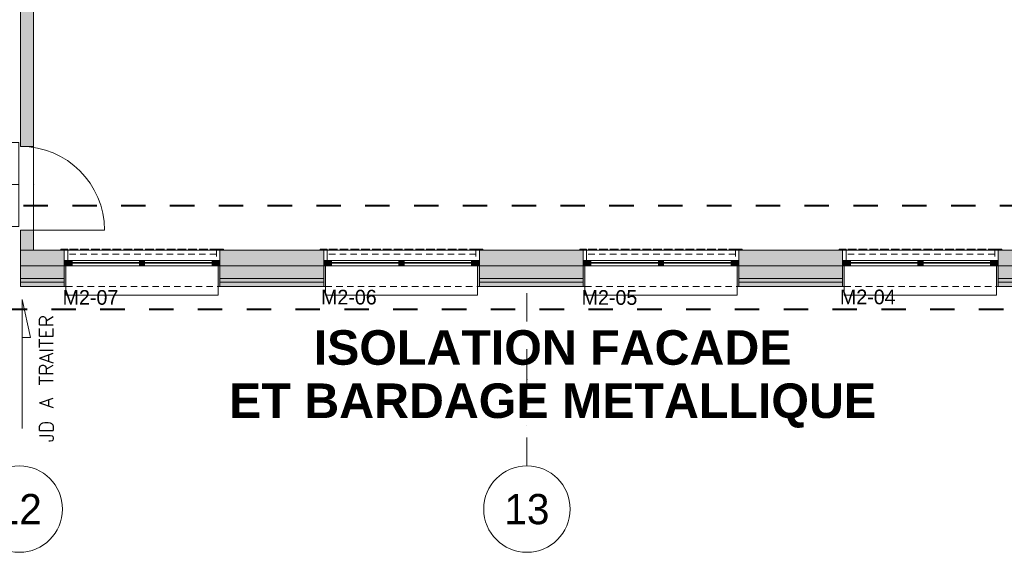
# Model space of a CAD drawing. Header units: millimetres. Extents: x -22000 to 226618, y -100134 to 72379.
# Tile 27 of 44: x 65075 to 76460, y -32547 to -26383. Entities that reach past the tile are written whole.
import ezdxf
from ezdxf.enums import TextEntityAlignment as Align

# ---------------------------------------------------------------- set-up
doc = ezdxf.new("R2010")
doc.units = ezdxf.units.MM
doc.header["$MEASUREMENT"] = 0
for name, pattern in [('Points tirets', [670.277762, 352.777767, -176.388884, 0, -141.111112]), ('Tiretet', [1093.611073, 529.166651, -211.666656, 141.111112, -211.666656]), ('Tirets petits', [125, 75, -50]), ('Traits', [564.444447, 282.222223, -282.222223]), ('Wipeout_Contour', [1000, 0, -1000])]:
    doc.linetypes.add(name, pattern=pattern)
for name, color, linetype in [('00-00 JD', 7, 'Continuous'), ('02-01 File _ Axe.Construction', 7, 'Continuous'), ('02-04 Mur.Construction', 7, 'Continuous'), ('02-04 VR et tablettes existantes', 7, 'Continuous'), ('06-00 Texte tte echelle', 7, 'Continuous'), ('06-03 Texte 1000ème 500ème.Texte', 7, 'Continuous'), ('08-01 2D Dessin général.2D', 7, 'Continuous'), ('08-01 contour hachures', 7, 'Continuous'), ('A-AREA-____-OTLN.Modèle IFC', 7, 'Continuous'), ('A-WALL-____-OTLN.Modèle IFC', 7, 'Continuous'), ('Fenêtres ARCHICAD', 7, 'Continuous'), ('Marques de fenêtre ARCHICAD', 7, 'Continuous'), ('Portes ARCHICAD', 7, 'Continuous')]:
    doc.layers.add(name, color=color, linetype=linetype)
doc.styles.add('STYLE_GENERE_1', font='txt')
doc.styles.add('STYLE_GENERE_3', font='txt')
doc.styles.add('STYLE_GENERE_4', font='txt')

# ---------------------------------------------------------------- blocks, each defined once
blk = doc.blocks.new('Percement_2_1')
at = {"color": 254, "linetype": 'Wipeout_Contour', "lineweight": 0, "ltscale": 283526.585136}
blk.add_wipeout([(65065, -27805), (64915, -27805), (64915, -28775), (65065, -28775)], dxfattribs=at).dxf.layer = 'A-WALL-____-OTLN.Modèle IFC'
at = {"layer": 'A-WALL-____-OTLN.Modèle IFC', "color": 7, "linetype": 'Points tirets', "lineweight": 5}
blk.add_line((64715, -28290), (65265, -28290), dxfattribs=at)
at = {"layer": 'A-WALL-____-OTLN.Modèle IFC', "color": 7, "linetype": 'Continuous', "lineweight": 5, "flags": 128}
for points in [[(64915, -27805), (64915, -28775)], [(65065, -28775), (65065, -27805)]]:
    blk.add_lwpolyline(points, dxfattribs=at)
at = {"layer": 'A-WALL-____-OTLN.Modèle IFC', "color": 7, "linetype": 'Continuous', "lineweight": 13, "flags": 128}
for points in [[(65065, -27805), (64915, -27805)], [(64915, -28775), (65065, -28775)]]:
    blk.add_lwpolyline(points, dxfattribs=at)
blk = doc.blocks.new('Porte (Mur) 148[12]_1')
at = {"layer": 'Portes ARCHICAD', "color": 7, "linetype": 'Continuous', "lineweight": 5}
blk.add_line((65085, -28819), (66055, -28819), dxfattribs=at)
blk.add_arc((65085, -28819), 970, 0, 90, dxfattribs=at)
blk = doc.blocks.new('Mur_25_1', base_point=(65160, -29050))
at = {"layer": 'A-WALL-____-OTLN.Modèle IFC', "linetype": 'Continuous', "lineweight": 0, "true_color": 0xffffff}
for points in [[(65085, -21380), (65085, -27849), (65235, -27849), (65235, -21380)], [(65235, -29050), (65235, -28819), (65085, -28819), (65085, -29050)]]:
    blk.add_hatch(color=7, dxfattribs=at).paths.add_polyline_path(points)
at = {"layer": 'A-WALL-____-OTLN.Modèle IFC', "color": 7, "linetype": 'Continuous', "lineweight": 20}
for p, q in [((65235, -27849), (65085, -27849)), ((65235, -28819), (65085, -28819))]:
    blk.add_line(p, q, dxfattribs=at)
at = {"layer": 'A-WALL-____-OTLN.Modèle IFC', "color": 7, "linetype": 'Continuous', "lineweight": 20, "flags": 128}
for points in [[(65085, -21380), (65085, -27849)], [(65235, -27849), (65235, -21380)], [(65085, -28819), (65085, -29050)], [(65235, -29050), (65235, -28819)], [(65235, -29050), (65085, -29050)]]:
    blk.add_lwpolyline(points, dxfattribs=at)
at = {"layer": 'Portes ARCHICAD', "color": 7, "linetype": 'Continuous', "lineweight": 5}
blk.add_blockref('Porte (Mur) 148[12]_1', (0, 0), dxfattribs=at)
blk = doc.blocks.new('Porte (Mur) 151[15]_1')
at = {"layer": 'Portes ARCHICAD', "color": 7, "linetype": 'Continuous', "lineweight": 5}
blk.add_line((77080, -22893), (76110, -22893), dxfattribs=at)
blk.add_arc((77080, -22893), 970, 180, 270, dxfattribs=at)
blk = doc.blocks.new('Mur_28_1', base_point=(76990, -29050))
at = {"layer": 'A-WALL-____-OTLN.Modèle IFC', "linetype": 'Continuous', "lineweight": 0, "true_color": 0xffffff}
for points in [[(76900, -22893), (77080, -22893), (77080, -21380), (76900, -21380)], [(76900, -29050), (77080, -29050), (77080, -23863), (76900, -23863)]]:
    blk.add_hatch(color=7, dxfattribs=at).paths.add_polyline_path(points)
at = {"layer": 'A-WALL-____-OTLN.Modèle IFC', "color": 7, "linetype": 'Continuous', "lineweight": 20}
for p, q in [((77080, -22893), (76900, -22893)), ((77080, -23863), (76900, -23863))]:
    blk.add_line(p, q, dxfattribs=at)
at = {"layer": 'A-WALL-____-OTLN.Modèle IFC', "color": 7, "linetype": 'Continuous', "lineweight": 20, "flags": 128}
for points in [[(76900, -21380), (76900, -22893)], [(77080, -22893), (77080, -21380)], [(76900, -23863), (76900, -29050)], [(77080, -25120), (77080, -23863)], [(77080, -29050), (77080, -25300)], [(76900, -29050), (77080, -29050)]]:
    blk.add_lwpolyline(points, dxfattribs=at)
at = {"layer": 'Portes ARCHICAD', "color": 7, "linetype": 'Continuous', "lineweight": 5}
blk.add_blockref('Porte (Mur) 151[15]_1', (0, 0), dxfattribs=at)
blk = doc.blocks.new('Marque fenêtre 24[9]_1', base_point=(75490, -29050))
at = {"layer": 'Marques de fenêtre ARCHICAD', "color": 7, "lineweight": 9, "style": 'STYLE_GENERE_1'}
blk.add_attdef('AC_WIDO_ID', text='', height=170, dxfattribs=at).set_placement((74559, -29728), align=Align.BOTTOM_LEFT)
blk = doc.blocks.new('Baie générique 2019[18]_1')
at = {"layer": 'Fenêtres ARCHICAD', "linetype": 'Continuous', "lineweight": 0, "true_color": 0xffffff}
for points in [[(74590, -29230), (74650, -29230), (74650, -29170), (74590, -29170)], [(74610, -29230), (74590, -29230), (74590, -29470), (74610, -29470)], [(74650, -29230), (74680, -29230), (74680, -29170), (74650, -29170)], [(75490, -29230), (75490, -29170), (75460, -29170), (75460, -29230)], [(75490, -29230), (75490, -29170), (75460, -29170), (75460, -29230)], [(75490, -29230), (75490, -29170), (75460, -29170), (75460, -29230)], [(75490, -29230), (75520, -29230), (75520, -29170), (75490, -29170)], [(75490, -29230), (75520, -29230), (75520, -29170), (75490, -29170)], [(75490, -29230), (75520, -29230), (75520, -29170), (75490, -29170)], [(76330, -29230), (76330, -29170), (76300, -29170), (76300, -29230)], [(76390, -29230), (76390, -29170), (76330, -29170), (76330, -29230)], [(76390, -29230), (76370, -29230), (76370, -29470), (76390, -29470)]]:
    blk.add_hatch(color=7, dxfattribs=at).paths.add_polyline_path(points)
at = {"layer": 'Fenêtres ARCHICAD', "color": 7, "linetype": 'Continuous', "lineweight": 13}
for p, q in [((74650, -29230), (74650, -29170)), ((74650, -29170), (74680, -29170)), ((74680, -29230), (74650, -29230)), ((74680, -29170), (74680, -29230)), ((74680, -29193), (76300, -29193)), ((74680, -29200), (76300, -29200)), ((75490, -29170), (75460, -29170)), ((75460, -29170), (75460, -29230)), ((75490, -29170), (75460, -29170)), ((75460, -29170), (75460, -29230)), ((75490, -29170), (75460, -29170)), ((75460, -29170), (75460, -29230)), ((75520, -29193), (75460, -29193)), ((75520, -29193), (75460, -29193)), ((75520, -29193), (75460, -29193)), ((75520, -29200), (75460, -29200)), ((75520, -29200), (75460, -29200)), ((75520, -29200), (75460, -29200)), ((75460, -29230), (75490, -29230)), ((75460, -29230), (75490, -29230)), ((75460, -29230), (75490, -29230)), ((75490, -29230), (75490, -29170)), ((75490, -29230), (75490, -29170)), ((75490, -29170), (75520, -29170)), ((75490, -29230), (75490, -29170)), ((75490, -29230), (75490, -29170)), ((75490, -29170), (75520, -29170)), ((75490, -29230), (75490, -29170)), ((75490, -29230), (75490, -29170)), ((75490, -29170), (75520, -29170)), ((75520, -29230), (75490, -29230)), ((75520, -29230), (75490, -29230)), ((75520, -29230), (75490, -29230)), ((75520, -29170), (75520, -29230)), ((75520, -29170), (75520, -29230)), ((75520, -29170), (75520, -29230)), ((76330, -29170), (76300, -29170)), ((76300, -29170), (76300, -29230)), ((76300, -29230), (76330, -29230)), ((76330, -29230), (76330, -29170))]:
    blk.add_line(p, q, dxfattribs=at)
at = {"layer": 'Fenêtres ARCHICAD', "color": 7, "linetype": 'Continuous', "lineweight": 5}
for p, q in [((74650, -29170), (76330, -29170)), ((74650, -29230), (76330, -29230)), ((74680, -29170), (76300, -29170)), ((74680, -29230), (76300, -29230)), ((75520, -29170), (75460, -29170)), ((75520, -29170), (75460, -29170)), ((75520, -29170), (75460, -29170)), ((75520, -29230), (75460, -29230)), ((75520, -29230), (75460, -29230)), ((75520, -29230), (75460, -29230)), ((74610, -29570), (74610, -29470)), ((76370, -29470), (76370, -29570)), ((76370, -29570), (74610, -29570))]:
    blk.add_line(p, q, dxfattribs=at)
at = {"layer": 'Fenêtres ARCHICAD', "color": 7, "linetype": 'Continuous', "lineweight": 13, "flags": 128}
for points in [[(74590, -29230), (74590, -29170), (74650, -29170), (74650, -29230)], [(74610, -29230), (74610, -29470), (74590, -29470), (74590, -29230)], [(76390, -29230), (76390, -29170), (76330, -29170), (76330, -29230)], [(76390, -29230), (76390, -29470), (76370, -29470), (76370, -29230)]]:
    blk.add_lwpolyline(points, close=True, dxfattribs=at)
at = {"layer": 'Marques de fenêtre ARCHICAD', "color": 7, "lineweight": 9}
blk.add_blockref('Marque fenêtre 24[9]_1', (75490, -29050), dxfattribs=at).add_auto_attribs({'AC_WIDO_ID': 'M2-04'})
blk = doc.blocks.new('Marque fenêtre 24[10]_1', base_point=(72490, -29050))
at = {"layer": 'Marques de fenêtre ARCHICAD', "color": 7, "lineweight": 9, "style": 'STYLE_GENERE_1'}
blk.add_attdef('AC_WIDO_ID', text='', height=170, dxfattribs=at).set_placement((71572, -29734), align=Align.BOTTOM_LEFT)
blk = doc.blocks.new('Baie générique 2019[19]_1')
at = {"layer": 'Fenêtres ARCHICAD', "linetype": 'Continuous', "lineweight": 0, "true_color": 0xffffff}
for points in [[(71590, -29230), (71650, -29230), (71650, -29170), (71590, -29170)], [(71610, -29230), (71590, -29230), (71590, -29470), (71610, -29470)], [(71650, -29230), (71680, -29230), (71680, -29170), (71650, -29170)], [(72490, -29230), (72490, -29170), (72460, -29170), (72460, -29230)], [(72490, -29230), (72490, -29170), (72460, -29170), (72460, -29230)], [(72490, -29230), (72490, -29170), (72460, -29170), (72460, -29230)], [(72490, -29230), (72520, -29230), (72520, -29170), (72490, -29170)], [(72490, -29230), (72520, -29230), (72520, -29170), (72490, -29170)], [(72490, -29230), (72520, -29230), (72520, -29170), (72490, -29170)], [(73330, -29230), (73330, -29170), (73300, -29170), (73300, -29230)], [(73390, -29230), (73390, -29170), (73330, -29170), (73330, -29230)], [(73390, -29230), (73370, -29230), (73370, -29470), (73390, -29470)]]:
    blk.add_hatch(color=7, dxfattribs=at).paths.add_polyline_path(points)
at = {"layer": 'Fenêtres ARCHICAD', "color": 7, "linetype": 'Continuous', "lineweight": 13}
for p, q in [((71650, -29230), (71650, -29170)), ((71650, -29170), (71680, -29170)), ((71680, -29230), (71650, -29230)), ((71680, -29170), (71680, -29230)), ((71680, -29193), (73300, -29193)), ((71680, -29200), (73300, -29200)), ((72490, -29170), (72460, -29170)), ((72460, -29170), (72460, -29230)), ((72490, -29170), (72460, -29170)), ((72460, -29170), (72460, -29230)), ((72490, -29170), (72460, -29170)), ((72460, -29170), (72460, -29230)), ((72520, -29193), (72460, -29193)), ((72520, -29193), (72460, -29193)), ((72520, -29193), (72460, -29193)), ((72520, -29200), (72460, -29200)), ((72520, -29200), (72460, -29200)), ((72520, -29200), (72460, -29200)), ((72460, -29230), (72490, -29230)), ((72460, -29230), (72490, -29230)), ((72460, -29230), (72490, -29230)), ((72490, -29230), (72490, -29170)), ((72490, -29230), (72490, -29170)), ((72490, -29170), (72520, -29170)), ((72490, -29230), (72490, -29170)), ((72490, -29230), (72490, -29170)), ((72490, -29170), (72520, -29170)), ((72490, -29230), (72490, -29170)), ((72490, -29230), (72490, -29170)), ((72490, -29170), (72520, -29170)), ((72520, -29230), (72490, -29230)), ((72520, -29230), (72490, -29230)), ((72520, -29230), (72490, -29230)), ((72520, -29170), (72520, -29230)), ((72520, -29170), (72520, -29230)), ((72520, -29170), (72520, -29230)), ((73330, -29170), (73300, -29170)), ((73300, -29170), (73300, -29230)), ((73300, -29230), (73330, -29230)), ((73330, -29230), (73330, -29170))]:
    blk.add_line(p, q, dxfattribs=at)
at = {"layer": 'Fenêtres ARCHICAD', "color": 7, "linetype": 'Continuous', "lineweight": 5}
for p, q in [((71650, -29170), (73330, -29170)), ((71650, -29230), (73330, -29230)), ((71680, -29170), (73300, -29170)), ((71680, -29230), (73300, -29230)), ((72520, -29170), (72460, -29170)), ((72520, -29170), (72460, -29170)), ((72520, -29170), (72460, -29170)), ((72520, -29230), (72460, -29230)), ((72520, -29230), (72460, -29230)), ((72520, -29230), (72460, -29230)), ((71610, -29570), (71610, -29470)), ((73370, -29470), (73370, -29570)), ((73370, -29570), (71610, -29570))]:
    blk.add_line(p, q, dxfattribs=at)
at = {"layer": 'Fenêtres ARCHICAD', "color": 7, "linetype": 'Continuous', "lineweight": 13, "flags": 128}
for points in [[(71590, -29230), (71590, -29170), (71650, -29170), (71650, -29230)], [(71610, -29230), (71610, -29470), (71590, -29470), (71590, -29230)], [(73390, -29230), (73390, -29170), (73330, -29170), (73330, -29230)], [(73390, -29230), (73390, -29470), (73370, -29470), (73370, -29230)]]:
    blk.add_lwpolyline(points, close=True, dxfattribs=at)
at = {"layer": 'Marques de fenêtre ARCHICAD', "color": 7, "lineweight": 9}
blk.add_blockref('Marque fenêtre 24[10]_1', (72490, -29050), dxfattribs=at).add_auto_attribs({'AC_WIDO_ID': 'M2-05'})
blk = doc.blocks.new('Marque fenêtre 24[11]_1', base_point=(69490, -29050))
at = {"layer": 'Marques de fenêtre ARCHICAD', "color": 7, "lineweight": 9, "style": 'STYLE_GENERE_1'}
blk.add_attdef('AC_WIDO_ID', text='', height=170, dxfattribs=at).set_placement((68559, -29730), align=Align.BOTTOM_LEFT)
blk = doc.blocks.new('Baie générique 2019[20]_1')
at = {"layer": 'Fenêtres ARCHICAD', "linetype": 'Continuous', "lineweight": 0, "true_color": 0xffffff}
for points in [[(68590, -29230), (68650, -29230), (68650, -29170), (68590, -29170)], [(68610, -29230), (68590, -29230), (68590, -29470), (68610, -29470)], [(68650, -29230), (68680, -29230), (68680, -29170), (68650, -29170)], [(69490, -29230), (69490, -29170), (69460, -29170), (69460, -29230)], [(69490, -29230), (69490, -29170), (69460, -29170), (69460, -29230)], [(69490, -29230), (69490, -29170), (69460, -29170), (69460, -29230)], [(69490, -29230), (69520, -29230), (69520, -29170), (69490, -29170)], [(69490, -29230), (69520, -29230), (69520, -29170), (69490, -29170)], [(69490, -29230), (69520, -29230), (69520, -29170), (69490, -29170)], [(70330, -29230), (70330, -29170), (70300, -29170), (70300, -29230)], [(70390, -29230), (70390, -29170), (70330, -29170), (70330, -29230)], [(70390, -29230), (70370, -29230), (70370, -29470), (70390, -29470)]]:
    blk.add_hatch(color=7, dxfattribs=at).paths.add_polyline_path(points)
at = {"layer": 'Fenêtres ARCHICAD', "color": 7, "linetype": 'Continuous', "lineweight": 13}
for p, q in [((68650, -29230), (68650, -29170)), ((68650, -29170), (68680, -29170)), ((68680, -29230), (68650, -29230)), ((68680, -29170), (68680, -29230)), ((68680, -29193), (70300, -29193)), ((68680, -29200), (70300, -29200)), ((69490, -29170), (69460, -29170)), ((69460, -29170), (69460, -29230)), ((69490, -29170), (69460, -29170)), ((69460, -29170), (69460, -29230)), ((69490, -29170), (69460, -29170)), ((69460, -29170), (69460, -29230)), ((69520, -29193), (69460, -29193)), ((69520, -29193), (69460, -29193)), ((69520, -29193), (69460, -29193)), ((69520, -29200), (69460, -29200)), ((69520, -29200), (69460, -29200)), ((69520, -29200), (69460, -29200)), ((69460, -29230), (69490, -29230)), ((69460, -29230), (69490, -29230)), ((69460, -29230), (69490, -29230)), ((69490, -29230), (69490, -29170)), ((69490, -29230), (69490, -29170)), ((69490, -29170), (69520, -29170)), ((69490, -29230), (69490, -29170)), ((69490, -29230), (69490, -29170)), ((69490, -29170), (69520, -29170)), ((69490, -29230), (69490, -29170)), ((69490, -29230), (69490, -29170)), ((69490, -29170), (69520, -29170)), ((69520, -29230), (69490, -29230)), ((69520, -29230), (69490, -29230)), ((69520, -29230), (69490, -29230)), ((69520, -29170), (69520, -29230)), ((69520, -29170), (69520, -29230)), ((69520, -29170), (69520, -29230)), ((70330, -29170), (70300, -29170)), ((70300, -29170), (70300, -29230)), ((70300, -29230), (70330, -29230)), ((70330, -29230), (70330, -29170))]:
    blk.add_line(p, q, dxfattribs=at)
at = {"layer": 'Fenêtres ARCHICAD', "color": 7, "linetype": 'Continuous', "lineweight": 5}
for p, q in [((68650, -29170), (70330, -29170)), ((68650, -29230), (70330, -29230)), ((68680, -29170), (70300, -29170)), ((68680, -29230), (70300, -29230)), ((69520, -29170), (69460, -29170)), ((69520, -29170), (69460, -29170)), ((69520, -29170), (69460, -29170)), ((69520, -29230), (69460, -29230)), ((69520, -29230), (69460, -29230)), ((69520, -29230), (69460, -29230)), ((68610, -29570), (68610, -29470)), ((70370, -29470), (70370, -29570)), ((70370, -29570), (68610, -29570))]:
    blk.add_line(p, q, dxfattribs=at)
at = {"layer": 'Fenêtres ARCHICAD', "color": 7, "linetype": 'Continuous', "lineweight": 13, "flags": 128}
for points in [[(68590, -29230), (68590, -29170), (68650, -29170), (68650, -29230)], [(68610, -29230), (68610, -29470), (68590, -29470), (68590, -29230)], [(70390, -29230), (70390, -29170), (70330, -29170), (70330, -29230)], [(70390, -29230), (70390, -29470), (70370, -29470), (70370, -29230)]]:
    blk.add_lwpolyline(points, close=True, dxfattribs=at)
at = {"layer": 'Marques de fenêtre ARCHICAD', "color": 7, "lineweight": 9}
blk.add_blockref('Marque fenêtre 24[11]_1', (69490, -29050), dxfattribs=at).add_auto_attribs({'AC_WIDO_ID': 'M2-06'})
blk = doc.blocks.new('Marque fenêtre 24[12]_1', base_point=(66490, -29050))
at = {"layer": 'Marques de fenêtre ARCHICAD', "color": 7, "lineweight": 9, "style": 'STYLE_GENERE_1'}
blk.add_attdef('AC_WIDO_ID', text='', height=170, dxfattribs=at).set_placement((65571, -29733), align=Align.BOTTOM_LEFT)
blk = doc.blocks.new('Baie générique 2019[21]_1')
at = {"layer": 'Fenêtres ARCHICAD', "linetype": 'Continuous', "lineweight": 0, "true_color": 0xffffff}
for points in [[(65590, -29230), (65650, -29230), (65650, -29170), (65590, -29170)], [(65610, -29230), (65590, -29230), (65590, -29470), (65610, -29470)], [(65650, -29230), (65680, -29230), (65680, -29170), (65650, -29170)], [(66490, -29230), (66490, -29170), (66460, -29170), (66460, -29230)], [(66490, -29230), (66490, -29170), (66460, -29170), (66460, -29230)], [(66490, -29230), (66490, -29170), (66460, -29170), (66460, -29230)], [(66490, -29230), (66520, -29230), (66520, -29170), (66490, -29170)], [(66490, -29230), (66520, -29230), (66520, -29170), (66490, -29170)], [(66490, -29230), (66520, -29230), (66520, -29170), (66490, -29170)], [(67330, -29230), (67330, -29170), (67300, -29170), (67300, -29230)], [(67390, -29230), (67390, -29170), (67330, -29170), (67330, -29230)], [(67390, -29230), (67370, -29230), (67370, -29470), (67390, -29470)]]:
    blk.add_hatch(color=7, dxfattribs=at).paths.add_polyline_path(points)
at = {"layer": 'Fenêtres ARCHICAD', "color": 7, "linetype": 'Continuous', "lineweight": 13}
for p, q in [((65650, -29230), (65650, -29170)), ((65650, -29170), (65680, -29170)), ((65680, -29230), (65650, -29230)), ((65680, -29170), (65680, -29230)), ((65680, -29193), (67300, -29193)), ((65680, -29200), (67300, -29200)), ((66490, -29170), (66460, -29170)), ((66460, -29170), (66460, -29230)), ((66490, -29170), (66460, -29170)), ((66460, -29170), (66460, -29230)), ((66490, -29170), (66460, -29170)), ((66460, -29170), (66460, -29230)), ((66520, -29193), (66460, -29193)), ((66520, -29193), (66460, -29193)), ((66520, -29193), (66460, -29193)), ((66520, -29200), (66460, -29200)), ((66520, -29200), (66460, -29200)), ((66520, -29200), (66460, -29200)), ((66460, -29230), (66490, -29230)), ((66460, -29230), (66490, -29230)), ((66460, -29230), (66490, -29230)), ((66490, -29230), (66490, -29170)), ((66490, -29230), (66490, -29170)), ((66490, -29170), (66520, -29170)), ((66490, -29230), (66490, -29170)), ((66490, -29230), (66490, -29170)), ((66490, -29170), (66520, -29170)), ((66490, -29230), (66490, -29170)), ((66490, -29230), (66490, -29170)), ((66490, -29170), (66520, -29170)), ((66520, -29230), (66490, -29230)), ((66520, -29230), (66490, -29230)), ((66520, -29230), (66490, -29230)), ((66520, -29170), (66520, -29230)), ((66520, -29170), (66520, -29230)), ((66520, -29170), (66520, -29230)), ((67330, -29170), (67300, -29170)), ((67300, -29170), (67300, -29230)), ((67300, -29230), (67330, -29230)), ((67330, -29230), (67330, -29170))]:
    blk.add_line(p, q, dxfattribs=at)
at = {"layer": 'Fenêtres ARCHICAD', "color": 7, "linetype": 'Continuous', "lineweight": 5}
for p, q in [((65650, -29170), (67330, -29170)), ((65650, -29230), (67330, -29230)), ((65680, -29170), (67300, -29170)), ((65680, -29230), (67300, -29230)), ((66520, -29170), (66460, -29170)), ((66520, -29170), (66460, -29170)), ((66520, -29170), (66460, -29170)), ((66520, -29230), (66460, -29230)), ((66520, -29230), (66460, -29230)), ((66520, -29230), (66460, -29230)), ((65610, -29570), (65610, -29470)), ((67370, -29470), (67370, -29570)), ((67370, -29570), (65610, -29570))]:
    blk.add_line(p, q, dxfattribs=at)
at = {"layer": 'Fenêtres ARCHICAD', "color": 7, "linetype": 'Continuous', "lineweight": 13, "flags": 128}
for points in [[(65590, -29230), (65590, -29170), (65650, -29170), (65650, -29230)], [(65610, -29230), (65610, -29470), (65590, -29470), (65590, -29230)], [(67390, -29230), (67390, -29170), (67330, -29170), (67330, -29230)], [(67390, -29230), (67390, -29470), (67370, -29470), (67370, -29230)]]:
    blk.add_lwpolyline(points, close=True, dxfattribs=at)
at = {"layer": 'Marques de fenêtre ARCHICAD', "color": 7, "lineweight": 9}
blk.add_blockref('Marque fenêtre 24[12]_1', (66490, -29050), dxfattribs=at).add_auto_attribs({'AC_WIDO_ID': 'M2-07'})
blk = doc.blocks.new('Mur_139_1', base_point=(65085, -29050))
at = {"layer": '02-04 Mur.Construction', "linetype": 'Continuous', "lineweight": 0, "true_color": 0xffffff}
for points in [[(65085, -29230), (65590, -29230), (65590, -29050), (65085, -29050)], [(68590, -29050), (67390, -29050), (67390, -29230), (68590, -29230)], [(70390, -29230), (71590, -29230), (71590, -29050), (70390, -29050)], [(74590, -29050), (73390, -29050), (73390, -29230), (74590, -29230)], [(76390, -29050), (76390, -29230), (77590, -29230), (77590, -29050)], [(65085, -29230), (65085, -29380), (65590, -29380), (65590, -29230)], [(67390, -29380), (68590, -29380), (68590, -29230), (67390, -29230)], [(70390, -29380), (71590, -29380), (71590, -29230), (70390, -29230)], [(73390, -29380), (74590, -29380), (74590, -29230), (73390, -29230)], [(76390, -29380), (77590, -29380), (77590, -29230), (76390, -29230)], [(65085, -29380), (65085, -29420), (65590, -29420), (65590, -29380)], [(65085, -29470), (65590, -29470), (65590, -29420), (65085, -29420)], [(67390, -29420), (68590, -29420), (68590, -29380), (67390, -29380)], [(67390, -29420), (67390, -29470), (68590, -29470), (68590, -29420)], [(70390, -29420), (71590, -29420), (71590, -29380), (70390, -29380)], [(71590, -29420), (70390, -29420), (70390, -29470), (71590, -29470)], [(73390, -29420), (74590, -29420), (74590, -29380), (73390, -29380)], [(73390, -29420), (73390, -29470), (74590, -29470), (74590, -29420)], [(76390, -29420), (77590, -29420), (77590, -29380), (76390, -29380)], [(76390, -29470), (77590, -29470), (77590, -29420), (76390, -29420)]]:
    blk.add_hatch(color=7, dxfattribs=at).paths.add_polyline_path(points)
at = {"layer": '02-04 Mur.Construction', "color": 7, "linetype": 'Continuous', "lineweight": 20}
for p, q in [((65590, -29050), (65590, -29170)), ((67390, -29050), (67390, -29170)), ((68590, -29050), (68590, -29170)), ((70390, -29050), (70390, -29170)), ((71590, -29050), (71590, -29170)), ((73390, -29050), (73390, -29170)), ((74590, -29050), (74590, -29170)), ((76390, -29050), (76390, -29170)), ((65085, -29230), (65590, -29230)), ((65590, -29380), (65590, -29170)), ((67390, -29380), (67390, -29170)), ((67390, -29230), (68590, -29230)), ((68590, -29380), (68590, -29170)), ((70390, -29380), (70390, -29170)), ((70390, -29230), (71590, -29230)), ((71590, -29380), (71590, -29170)), ((73390, -29380), (73390, -29170)), ((73390, -29230), (74590, -29230)), ((74590, -29380), (74590, -29170)), ((76390, -29380), (76390, -29170)), ((76390, -29230), (77590, -29230)), ((65085, -29380), (65590, -29380)), ((65590, -29420), (65590, -29380)), ((65590, -29470), (65590, -29420)), ((67390, -29380), (68590, -29380)), ((67390, -29420), (67390, -29380)), ((67390, -29470), (67390, -29420)), ((68590, -29420), (68590, -29380)), ((68590, -29470), (68590, -29420)), ((70390, -29380), (71590, -29380)), ((70390, -29420), (70390, -29380)), ((70390, -29470), (70390, -29420)), ((71590, -29420), (71590, -29380)), ((71590, -29470), (71590, -29420)), ((73390, -29380), (74590, -29380)), ((73390, -29420), (73390, -29380)), ((73390, -29470), (73390, -29420)), ((74590, -29420), (74590, -29380)), ((74590, -29470), (74590, -29420)), ((76390, -29380), (77590, -29380)), ((76390, -29420), (76390, -29380)), ((76390, -29470), (76390, -29420))]:
    blk.add_line(p, q, dxfattribs=at)
at = {"layer": '02-04 Mur.Construction', "color": 7, "linetype": 'Continuous', "lineweight": 9}
for p, q in [((65085, -29420), (65590, -29420)), ((67390, -29420), (68590, -29420)), ((70390, -29420), (71590, -29420)), ((73390, -29420), (74590, -29420)), ((76390, -29420), (77590, -29420))]:
    blk.add_line(p, q, dxfattribs=at)
at = {"layer": '02-04 Mur.Construction', "color": 7, "linetype": 'Continuous', "lineweight": 20, "flags": 128}
for points in [[(65590, -29050), (65085, -29050)], [(65085, -29230), (65085, -29050)], [(68590, -29050), (67390, -29050)], [(71590, -29050), (70390, -29050)], [(74590, -29050), (73390, -29050)], [(77590, -29050), (76390, -29050)], [(65085, -29380), (65085, -29230)], [(65085, -29420), (65085, -29380)], [(65085, -29470), (65085, -29420)], [(65085, -29470), (65590, -29470)], [(67390, -29470), (68590, -29470)], [(70390, -29470), (71590, -29470)], [(73390, -29470), (74590, -29470)], [(76390, -29470), (77590, -29470)]]:
    blk.add_lwpolyline(points, dxfattribs=at)
at = {"layer": 'Fenêtres ARCHICAD', "color": 7, "linetype": 'Continuous', "lineweight": 5}
for name in ['Baie générique 2019[21]_1', 'Baie générique 2019[20]_1', 'Baie générique 2019[19]_1', 'Baie générique 2019[18]_1']:
    blk.add_blockref(name, (0, 0), dxfattribs=at)
blk = doc.blocks.new('Forme_19_1')
at = {"layer": '02-04 VR et tablettes existantes', "color": 251, "linetype": 'Tirets petits', "lineweight": 0, "true_color": 0x5d5d5d, "flags": 128}
for points in [[(74590, -29170), (74590, -29050)], [(74590, -29050), (76390, -29050)], [(76390, -29050), (76390, -29170)], [(76390, -29170), (74590, -29170)]]:
    blk.add_lwpolyline(points, dxfattribs=at)
blk = doc.blocks.new('Forme_20_1')
at = {"layer": '02-04 VR et tablettes existantes', "color": 251, "linetype": 'Tirets petits', "lineweight": 0, "true_color": 0x5d5d5d, "flags": 128}
for points in [[(74550, -29050), (74550, -29040)], [(74550, -29040), (76430, -29040)], [(76430, -29050), (74550, -29050)], [(76430, -29050), (76430, -29040)]]:
    blk.add_lwpolyline(points, dxfattribs=at)
blk = doc.blocks.new('Forme_21_1')
at = {"layer": '02-04 VR et tablettes existantes', "color": 251, "linetype": 'Tirets petits', "lineweight": 0, "true_color": 0x5d5d5d, "flags": 128}
for points in [[(74590, -29170), (74590, -29050)], [(74590, -29050), (76390, -29050)], [(76390, -29050), (76390, -29170)], [(76390, -29170), (74590, -29170)]]:
    blk.add_lwpolyline(points, dxfattribs=at)
blk = doc.blocks.new('Forme_22_1')
at = {"layer": '02-04 VR et tablettes existantes', "color": 251, "linetype": 'Tirets petits', "lineweight": 0, "true_color": 0x5d5d5d, "flags": 128}
for points in [[(74550, -29050), (74550, -29040)], [(74550, -29040), (76430, -29040)], [(76430, -29050), (74550, -29050)], [(76430, -29040), (76430, -29050)]]:
    blk.add_lwpolyline(points, dxfattribs=at)
blk = doc.blocks.new('Forme_23_1')
at = {"layer": '02-04 VR et tablettes existantes', "color": 251, "linetype": 'Tirets petits', "lineweight": 0, "true_color": 0x5d5d5d, "flags": 128}
for points in [[(74590, -29050), (74590, -29170)], [(74630, -29050), (74590, -29050)], [(74630, -29170), (74630, -29050)], [(74630, -29170), (74590, -29170)]]:
    blk.add_lwpolyline(points, dxfattribs=at)
blk = doc.blocks.new('Forme_24_1')
at = {"layer": '02-04 VR et tablettes existantes', "color": 251, "linetype": 'Tirets petits', "lineweight": 0, "true_color": 0x5d5d5d, "flags": 128}
for points in [[(76350, -29050), (76350, -29170)], [(76390, -29050), (76350, -29050)], [(76390, -29170), (76390, -29050)], [(76390, -29170), (76350, -29170)]]:
    blk.add_lwpolyline(points, dxfattribs=at)
blk = doc.blocks.new('Forme_25_1')
at = {"layer": '02-04 VR et tablettes existantes', "color": 251, "linetype": 'Tirets petits', "lineweight": 0, "true_color": 0x5d5d5d, "flags": 128}
for points in [[(76430, -29040), (76350, -29040)], [(76350, -29040), (76350, -29050)], [(76350, -29050), (76430, -29050)], [(76430, -29050), (76430, -29040)]]:
    blk.add_lwpolyline(points, dxfattribs=at)
blk = doc.blocks.new('Forme_26_1')
at = {"layer": '02-04 VR et tablettes existantes', "color": 251, "linetype": 'Tirets petits', "lineweight": 0, "true_color": 0x5d5d5d, "flags": 128}
for points in [[(74630, -29040), (74550, -29040)], [(74550, -29040), (74550, -29050)], [(74550, -29050), (74630, -29050)], [(74630, -29050), (74630, -29040)]]:
    blk.add_lwpolyline(points, dxfattribs=at)
blk = doc.blocks.new('Forme_27_1')
at = {"layer": '02-04 VR et tablettes existantes', "color": 251, "linetype": 'Tirets petits', "lineweight": 0, "true_color": 0x5d5d5d, "flags": 128}
for points in [[(76350, -29040), (74630, -29040)], [(74630, -29098), (74630, -29040)], [(76350, -29098), (74630, -29098)], [(76350, -29098), (76350, -29040)]]:
    blk.add_lwpolyline(points, dxfattribs=at)
blk = doc.blocks.new('Forme_28_1')
at = {"layer": '02-04 VR et tablettes existantes', "color": 251, "linetype": 'Tirets petits', "lineweight": 0, "true_color": 0x5d5d5d, "flags": 128}
for points in [[(71590, -29170), (71590, -29050)], [(71590, -29050), (73390, -29050)], [(73390, -29050), (73390, -29170)], [(73390, -29170), (71590, -29170)]]:
    blk.add_lwpolyline(points, dxfattribs=at)
blk = doc.blocks.new('Forme_29_1')
at = {"layer": '02-04 VR et tablettes existantes', "color": 251, "linetype": 'Tirets petits', "lineweight": 0, "true_color": 0x5d5d5d, "flags": 128}
for points in [[(71550, -29050), (71550, -29040)], [(71550, -29040), (73430, -29040)], [(73430, -29050), (71550, -29050)], [(73430, -29050), (73430, -29040)]]:
    blk.add_lwpolyline(points, dxfattribs=at)
blk = doc.blocks.new('Forme_30_1')
at = {"layer": '02-04 VR et tablettes existantes', "color": 251, "linetype": 'Tirets petits', "lineweight": 0, "true_color": 0x5d5d5d, "flags": 128}
for points in [[(71590, -29170), (71590, -29050)], [(71590, -29050), (73390, -29050)], [(73390, -29050), (73390, -29170)], [(73390, -29170), (71590, -29170)]]:
    blk.add_lwpolyline(points, dxfattribs=at)
blk = doc.blocks.new('Forme_31_1')
at = {"layer": '02-04 VR et tablettes existantes', "color": 251, "linetype": 'Tirets petits', "lineweight": 0, "true_color": 0x5d5d5d, "flags": 128}
for points in [[(71550, -29050), (71550, -29040)], [(71550, -29040), (73430, -29040)], [(73430, -29050), (71550, -29050)], [(73430, -29040), (73430, -29050)]]:
    blk.add_lwpolyline(points, dxfattribs=at)
blk = doc.blocks.new('Forme_32_1')
at = {"layer": '02-04 VR et tablettes existantes', "color": 251, "linetype": 'Tirets petits', "lineweight": 0, "true_color": 0x5d5d5d, "flags": 128}
for points in [[(71590, -29050), (71590, -29170)], [(71630, -29050), (71590, -29050)], [(71630, -29170), (71630, -29050)], [(71630, -29170), (71590, -29170)]]:
    blk.add_lwpolyline(points, dxfattribs=at)
blk = doc.blocks.new('Forme_33_1')
at = {"layer": '02-04 VR et tablettes existantes', "color": 251, "linetype": 'Tirets petits', "lineweight": 0, "true_color": 0x5d5d5d, "flags": 128}
for points in [[(73350, -29050), (73350, -29170)], [(73390, -29050), (73350, -29050)], [(73390, -29170), (73390, -29050)], [(73390, -29170), (73350, -29170)]]:
    blk.add_lwpolyline(points, dxfattribs=at)
blk = doc.blocks.new('Forme_34_1')
at = {"layer": '02-04 VR et tablettes existantes', "color": 251, "linetype": 'Tirets petits', "lineweight": 0, "true_color": 0x5d5d5d, "flags": 128}
for points in [[(73430, -29040), (73350, -29040)], [(73350, -29040), (73350, -29050)], [(73350, -29050), (73430, -29050)], [(73430, -29050), (73430, -29040)]]:
    blk.add_lwpolyline(points, dxfattribs=at)
blk = doc.blocks.new('Forme_35_1')
at = {"layer": '02-04 VR et tablettes existantes', "color": 251, "linetype": 'Tirets petits', "lineweight": 0, "true_color": 0x5d5d5d, "flags": 128}
for points in [[(71630, -29040), (71550, -29040)], [(71550, -29040), (71550, -29050)], [(71550, -29050), (71630, -29050)], [(71630, -29050), (71630, -29040)]]:
    blk.add_lwpolyline(points, dxfattribs=at)
blk = doc.blocks.new('Forme_36_1')
at = {"layer": '02-04 VR et tablettes existantes', "color": 251, "linetype": 'Tirets petits', "lineweight": 0, "true_color": 0x5d5d5d, "flags": 128}
for points in [[(73350, -29040), (71630, -29040)], [(71630, -29098), (71630, -29040)], [(73350, -29098), (71630, -29098)], [(73350, -29098), (73350, -29040)]]:
    blk.add_lwpolyline(points, dxfattribs=at)
blk = doc.blocks.new('Forme_37_1')
at = {"layer": '02-04 VR et tablettes existantes', "color": 251, "linetype": 'Tirets petits', "lineweight": 0, "true_color": 0x5d5d5d, "flags": 128}
for points in [[(68590, -29170), (68590, -29050)], [(68590, -29050), (70390, -29050)], [(70390, -29050), (70390, -29170)], [(70390, -29170), (68590, -29170)]]:
    blk.add_lwpolyline(points, dxfattribs=at)
blk = doc.blocks.new('Forme_38_1')
at = {"layer": '02-04 VR et tablettes existantes', "color": 251, "linetype": 'Tirets petits', "lineweight": 0, "true_color": 0x5d5d5d, "flags": 128}
for points in [[(68550, -29050), (68550, -29040)], [(68550, -29040), (70430, -29040)], [(70430, -29050), (68550, -29050)], [(70430, -29050), (70430, -29040)]]:
    blk.add_lwpolyline(points, dxfattribs=at)
blk = doc.blocks.new('Forme_39_1')
at = {"layer": '02-04 VR et tablettes existantes', "color": 251, "linetype": 'Tirets petits', "lineweight": 0, "true_color": 0x5d5d5d, "flags": 128}
for points in [[(68590, -29170), (68590, -29050)], [(68590, -29050), (70390, -29050)], [(70390, -29050), (70390, -29170)], [(70390, -29170), (68590, -29170)]]:
    blk.add_lwpolyline(points, dxfattribs=at)
blk = doc.blocks.new('Forme_40_1')
at = {"layer": '02-04 VR et tablettes existantes', "color": 251, "linetype": 'Tirets petits', "lineweight": 0, "true_color": 0x5d5d5d, "flags": 128}
for points in [[(68550, -29050), (68550, -29040)], [(68550, -29040), (70430, -29040)], [(70430, -29050), (68550, -29050)], [(70430, -29040), (70430, -29050)]]:
    blk.add_lwpolyline(points, dxfattribs=at)
blk = doc.blocks.new('Forme_41_1')
at = {"layer": '02-04 VR et tablettes existantes', "color": 251, "linetype": 'Tirets petits', "lineweight": 0, "true_color": 0x5d5d5d, "flags": 128}
for points in [[(68590, -29050), (68590, -29170)], [(68630, -29050), (68590, -29050)], [(68630, -29170), (68630, -29050)], [(68630, -29170), (68590, -29170)]]:
    blk.add_lwpolyline(points, dxfattribs=at)
blk = doc.blocks.new('Forme_42_1')
at = {"layer": '02-04 VR et tablettes existantes', "color": 251, "linetype": 'Tirets petits', "lineweight": 0, "true_color": 0x5d5d5d, "flags": 128}
for points in [[(70350, -29050), (70350, -29170)], [(70390, -29050), (70350, -29050)], [(70390, -29170), (70390, -29050)], [(70390, -29170), (70350, -29170)]]:
    blk.add_lwpolyline(points, dxfattribs=at)
blk = doc.blocks.new('Forme_43_1')
at = {"layer": '02-04 VR et tablettes existantes', "color": 251, "linetype": 'Tirets petits', "lineweight": 0, "true_color": 0x5d5d5d, "flags": 128}
for points in [[(70430, -29040), (70350, -29040)], [(70350, -29040), (70350, -29050)], [(70350, -29050), (70430, -29050)], [(70430, -29050), (70430, -29040)]]:
    blk.add_lwpolyline(points, dxfattribs=at)
blk = doc.blocks.new('Forme_44_1')
at = {"layer": '02-04 VR et tablettes existantes', "color": 251, "linetype": 'Tirets petits', "lineweight": 0, "true_color": 0x5d5d5d, "flags": 128}
for points in [[(68630, -29040), (68550, -29040)], [(68550, -29040), (68550, -29050)], [(68550, -29050), (68630, -29050)], [(68630, -29050), (68630, -29040)]]:
    blk.add_lwpolyline(points, dxfattribs=at)
blk = doc.blocks.new('Forme_45_1')
at = {"layer": '02-04 VR et tablettes existantes', "color": 251, "linetype": 'Tirets petits', "lineweight": 0, "true_color": 0x5d5d5d, "flags": 128}
for points in [[(70350, -29040), (68630, -29040)], [(68630, -29098), (68630, -29040)], [(70350, -29098), (68630, -29098)], [(70350, -29098), (70350, -29040)]]:
    blk.add_lwpolyline(points, dxfattribs=at)
blk = doc.blocks.new('Forme_46_1')
at = {"layer": '02-04 VR et tablettes existantes', "color": 251, "linetype": 'Tirets petits', "lineweight": 0, "true_color": 0x5d5d5d, "flags": 128}
for points in [[(65590, -29170), (65590, -29050)], [(65590, -29050), (67390, -29050)], [(67390, -29050), (67390, -29170)], [(67390, -29170), (65590, -29170)]]:
    blk.add_lwpolyline(points, dxfattribs=at)
blk = doc.blocks.new('Forme_47_1')
at = {"layer": '02-04 VR et tablettes existantes', "color": 251, "linetype": 'Tirets petits', "lineweight": 0, "true_color": 0x5d5d5d, "flags": 128}
for points in [[(65550, -29050), (65550, -29040)], [(65550, -29040), (67430, -29040)], [(67430, -29050), (65550, -29050)], [(67430, -29050), (67430, -29040)]]:
    blk.add_lwpolyline(points, dxfattribs=at)
blk = doc.blocks.new('Forme_48_1')
at = {"layer": '02-04 VR et tablettes existantes', "color": 251, "linetype": 'Tirets petits', "lineweight": 0, "true_color": 0x5d5d5d, "flags": 128}
for points in [[(65590, -29170), (65590, -29050)], [(65590, -29050), (67390, -29050)], [(67390, -29050), (67390, -29170)], [(67390, -29170), (65590, -29170)]]:
    blk.add_lwpolyline(points, dxfattribs=at)
blk = doc.blocks.new('Forme_49_1')
at = {"layer": '02-04 VR et tablettes existantes', "color": 251, "linetype": 'Tirets petits', "lineweight": 0, "true_color": 0x5d5d5d, "flags": 128}
for points in [[(65550, -29050), (65550, -29040)], [(65550, -29040), (67430, -29040)], [(67430, -29050), (65550, -29050)], [(67430, -29040), (67430, -29050)]]:
    blk.add_lwpolyline(points, dxfattribs=at)
blk = doc.blocks.new('Forme_50_1')
at = {"layer": '02-04 VR et tablettes existantes', "color": 251, "linetype": 'Tirets petits', "lineweight": 0, "true_color": 0x5d5d5d, "flags": 128}
for points in [[(65590, -29050), (65590, -29170)], [(65630, -29050), (65590, -29050)], [(65630, -29170), (65630, -29050)], [(65630, -29170), (65590, -29170)]]:
    blk.add_lwpolyline(points, dxfattribs=at)
blk = doc.blocks.new('Forme_51_1')
at = {"layer": '02-04 VR et tablettes existantes', "color": 251, "linetype": 'Tirets petits', "lineweight": 0, "true_color": 0x5d5d5d, "flags": 128}
for points in [[(67350, -29050), (67350, -29170)], [(67390, -29050), (67350, -29050)], [(67390, -29170), (67390, -29050)], [(67390, -29170), (67350, -29170)]]:
    blk.add_lwpolyline(points, dxfattribs=at)
blk = doc.blocks.new('Forme_52_1')
at = {"layer": '02-04 VR et tablettes existantes', "color": 251, "linetype": 'Tirets petits', "lineweight": 0, "true_color": 0x5d5d5d, "flags": 128}
for points in [[(67430, -29040), (67350, -29040)], [(67350, -29040), (67350, -29050)], [(67350, -29050), (67430, -29050)], [(67430, -29050), (67430, -29040)]]:
    blk.add_lwpolyline(points, dxfattribs=at)
blk = doc.blocks.new('Forme_53_1')
at = {"layer": '02-04 VR et tablettes existantes', "color": 251, "linetype": 'Tirets petits', "lineweight": 0, "true_color": 0x5d5d5d, "flags": 128}
for points in [[(65630, -29040), (65550, -29040)], [(65550, -29040), (65550, -29050)], [(65550, -29050), (65630, -29050)], [(65630, -29050), (65630, -29040)]]:
    blk.add_lwpolyline(points, dxfattribs=at)
blk = doc.blocks.new('Forme_54_1')
at = {"layer": '02-04 VR et tablettes existantes', "color": 251, "linetype": 'Tirets petits', "lineweight": 0, "true_color": 0x5d5d5d, "flags": 128}
for points in [[(67350, -29040), (65630, -29040)], [(65630, -29098), (65630, -29040)], [(67350, -29098), (65630, -29098)], [(67350, -29098), (67350, -29040)]]:
    blk.add_lwpolyline(points, dxfattribs=at)
blk = doc.blocks.new('Marque grille standard[389]_1', base_point=(65070, -31547))
at = {"layer": '02-01 File _ Axe.Construction', "color": 7, "linetype": 'Continuous', "lineweight": 5}
blk.add_circle((65070, -32047), 500, dxfattribs=at)
at = {"layer": '02-01 File _ Axe.Construction', "color": 7, "lineweight": 9, "style": 'STYLE_GENERE_4'}
for tag, p in [('AC_MarkerText_1_1', (65070, 1137)), ('AC_MarkerText_1_0', (65070, -31872))]:
    blk.add_attdef(tag, text='', height=350, rotation=360, dxfattribs=at).set_placement(p, align=Align.TOP_CENTER)
blk = doc.blocks.new('Marque grille standard[390]_1', base_point=(70940, -31547))
at = {"layer": '02-01 File _ Axe.Construction', "color": 7, "linetype": 'Points tirets', "lineweight": 5}
for q in [(70940, -29547), (70940, -31547)]:
    blk.add_line((70940, -30547), q, dxfattribs=at)
at = {"layer": '02-01 File _ Axe.Construction', "color": 7, "linetype": 'Continuous', "lineweight": 5}
blk.add_circle((70940, -32047), 500, dxfattribs=at)
at = {"layer": '02-01 File _ Axe.Construction', "color": 7, "linetype": 'Points tirets', "lineweight": 5}
blk.add_point((70940, -30547), dxfattribs=at)
blk.add_point((70940, -30547), dxfattribs=at)
at = {"layer": '02-01 File _ Axe.Construction', "color": 7, "lineweight": 9, "style": 'STYLE_GENERE_4'}
for tag, p in [('AC_MarkerText_1_1', (70940, 1137)), ('AC_MarkerText_1_0', (70940, -31872))]:
    blk.add_attdef(tag, text='', height=350, rotation=360, dxfattribs=at).set_placement(p, align=Align.TOP_CENTER)

msp = doc.modelspace()

# ---------------------------------------------------------------- linework, layer by layer
at = {"layer": '00-00 JD', "color": 7, "linetype": 'Continuous', "lineweight": 18}
msp.add_line((65102, -29621), (65102, -31113), dxfattribs=at)
at = {"layer": '00-00 JD', "color": 7, "linetype": 'Tiretet', "lineweight": 18}
for p, q in [((65102, -29621), (65199, -30061)), ((65199, -30061), (65102, -30061))]:
    msp.add_line(p, q, dxfattribs=at)
at = {"layer": '08-01 2D Dessin général.2D', "color": 7, "linetype": 'Tirets petits', "lineweight": 9}
for p, q in [((65610, -29470), (67370, -29470)), ((68610, -29470), (70370, -29470)), ((71610, -29470), (73370, -29470)), ((74610, -29470), (76370, -29470))]:
    msp.add_line(p, q, dxfattribs=at)
at = {"layer": '08-01 contour hachures', "color": 7, "linetype": 'Traits', "lineweight": 40}
msp.add_line((88867, -29736), (2466, -29736), dxfattribs=at)
at = {"layer": 'A-AREA-____-OTLN.Modèle IFC', "color": 7, "linetype": 'Continuous', "lineweight": 0, "true_color": 0xfdf5ec, "flags": 128}
msp.add_lwpolyline([(65235, -21380), (65235, -29050), (76900, -29050), (76900, -21380)], close=True, dxfattribs=at)

# ---------------------------------------------------------------- block references
at = {"layer": '02-01 File _ Axe.Construction', "color": 7, "linetype": 'Continuous', "lineweight": 9}
ref = msp.add_blockref('Marque grille standard[390]_1', (70940, -31547), dxfattribs=at)
ref.add_attrib('AC_MarkerText_1', '13', dxfattribs={"color": 7, "lineweight": 9, "height": 350, "rotation": 360, "style": 'STYLE_GENERE_4'}).set_placement((70940, -31872), align=Align.TOP_CENTER)
at = {"layer": '02-04 Mur.Construction', "color": 7, "lineweight": 20}
msp.add_blockref('Mur_139_1', (65085, -29050), dxfattribs=at)
at = {"layer": '02-04 VR et tablettes existantes', "linetype": 'Continuous', "lineweight": 0}
for name in ['Forme_47_1', 'Forme_49_1', 'Forme_53_1', 'Forme_46_1', 'Forme_48_1', 'Forme_50_1', 'Forme_54_1', 'Forme_52_1', 'Forme_51_1', 'Forme_38_1', 'Forme_40_1', 'Forme_44_1', 'Forme_37_1', 'Forme_39_1', 'Forme_41_1', 'Forme_45_1', 'Forme_43_1', 'Forme_42_1', 'Forme_29_1', 'Forme_31_1', 'Forme_35_1', 'Forme_28_1', 'Forme_30_1', 'Forme_32_1', 'Forme_36_1', 'Forme_34_1', 'Forme_33_1', 'Forme_20_1', 'Forme_22_1', 'Forme_26_1', 'Forme_19_1', 'Forme_21_1', 'Forme_23_1', 'Forme_27_1', 'Forme_25_1', 'Forme_24_1']:
    msp.add_blockref(name, (0, 0), dxfattribs=at)
at = {"layer": 'A-WALL-____-OTLN.Modèle IFC', "color": 7, "lineweight": 20}
msp.add_blockref('Mur_28_1', (76990, -29050), dxfattribs=at)

# ---------------------------------------------------------------- texts
at = {"layer": '06-00 Texte tte echelle', "color": 7, "linetype": 'Continuous', "lineweight": 9, "insert": (65384, -30537), "char_height": 160, "attachment_point": 5, "rotation": 90}
msp.add_mtext('\\A1;{\\pqc;\\Ftxt.shx;JD A TRAITER}', dxfattribs=at)
at = {"layer": '06-03 Texte 1000ème 500ème.Texte', "color": 7, "linetype": 'Continuous', "lineweight": 9, "insert": (71237, -30542), "char_height": 400, "attachment_point": 5, "line_spacing_factor": 0.924038, "style": 'STYLE_GENERE_3'}
msp.add_mtext('\\A1;{\\pqc;\\fArial|b1|i0|c0|p38;ISOLAT\\fArial|b1|i0|c0|p38;I\\fArial|b1|i0|c0|p38;ON FACADE \\P\\pqc;\\fArial|b1|i0|c0|p38;ET BARDAGE METALLIQUE}', dxfattribs=at)

# ---------------------------------------------------------------- next in the draw order: block references
at = {"layer": 'A-WALL-____-OTLN.Modèle IFC', "color": 7, "linetype": 'Continuous', "lineweight": 9}
msp.add_blockref('Percement_2_1', (0, 0), dxfattribs=at)

# ---------------------------------------------------------------- next in the draw order: linework, layer by layer
at = {"layer": '08-01 contour hachures', "color": 7, "linetype": 'Traits', "lineweight": 40}
msp.add_line((2466, -28534), (87631, -28534), dxfattribs=at)

# ---------------------------------------------------------------- next in the draw order: block references
at = {"layer": '02-01 File _ Axe.Construction', "color": 7, "linetype": 'Continuous', "lineweight": 9}
ref = msp.add_blockref('Marque grille standard[389]_1', (65070, -31547), dxfattribs=at)
ref.add_attrib('AC_MarkerText_1', '12', dxfattribs={"color": 7, "lineweight": 9, "height": 350, "rotation": 360, "style": 'STYLE_GENERE_4'}).set_placement((65070, -31872), align=Align.TOP_CENTER)
at = {"layer": 'A-WALL-____-OTLN.Modèle IFC', "color": 7, "lineweight": 20}
msp.add_blockref('Mur_25_1', (65160, -29050), dxfattribs=at)

doc.saveas('drawing.dxf')
